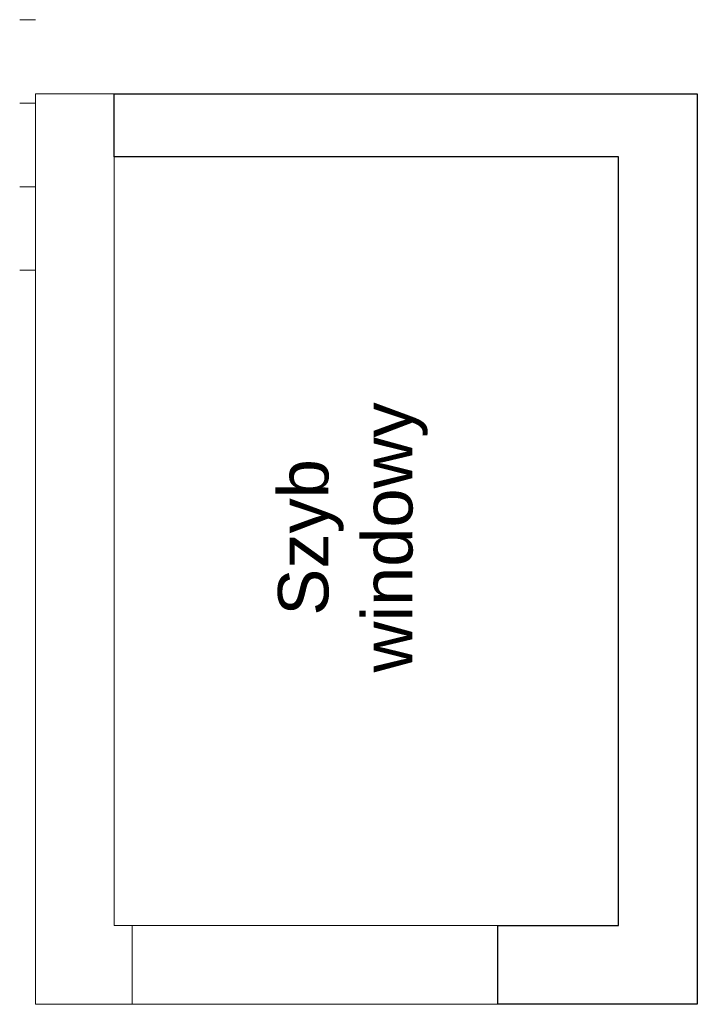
# Model space of a CAD drawing. Extents: x -1474 to 455485, y -109057 to 75879.
# Tile 3 of 22: x 422747 to 424897, y -109057 to -105932. Entities that reach past the tile are written whole.
import ezdxf

# ---------------------------------------------------------------- set-up
doc = ezdxf.new("R2010")
doc.units = 0
doc.header["$LTSCALE"] = 10
doc.header["$MEASUREMENT"] = 0
doc.linetypes.add('HIDDEN', pattern=[0.375, 0.25, -0.125])
for name, color, linetype, lineweight in [('P-Linia4', 253, 'Continuous', 5), ('P-Opis', 1, 'Continuous', 18), ('P-Opis nadproża systemowe', 11, 'Continuous', 9), ('P-Przerywana nadproża', 150, 'HIDDEN', 18), ('P-Ściana żelbetowa', 50, 'Continuous', 25)]:
    doc.layers.add(name, color=color, linetype=linetype, lineweight=lineweight)
doc.styles.add('_Fd Opis', font='arial.ttf')

msp = doc.modelspace()

# ---------------------------------------------------------------- linework, layer by layer
at = {"layer": 'P-Linia4'}
for points in [[(422797.05653, -105931.84564), (422747.05653, -105931.84564)], [(422797.05653, -106196.84564), (422747.05653, -106196.84564)], [(422797.05653, -106461.84564), (422747.05653, -106461.84564)], [(422797.05653, -106726.84564), (422747.05653, -106726.84564)]]:
    msp.add_lwpolyline(points, dxfattribs=at)
at = {"layer": 'P-Opis nadproża systemowe'}
for points in [[(422797.05653, -109056.84564), (424897.11191, -109056.84564), (424897.11191, -106166.8226), (422797.05653, -106166.8226)], [(424647.11191, -106366.84565), (423047.05653, -106366.84565), (423047.05653, -108806.84564), (424647.11191, -108806.84564)], [(424264.05663, -109056.84564), (423104.05663, -109056.84564), (423104.05663, -108806.84564), (424264.05663, -108806.84564)]]:
    msp.add_lwpolyline(points, close=True, dxfattribs=at)
at = {"layer": 'P-Przerywana nadproża'}
msp.add_lwpolyline([(423104.05663, -109056.84564), (423104.05663, -108806.84564), (424264.05663, -108806.84564), (424264.05663, -109056.84564)], close=True, dxfattribs=at)
at = {"layer": 'P-Ściana żelbetowa'}
msp.add_lwpolyline([(424897.11191, -106166.8226), (424897.11191, -109056.84564), (424264.05663, -109056.84564), (424264.05663, -108806.84564), (424647.11191, -108806.84564), (424647.11191, -106366.84565), (423047.05653, -106366.8226), (423047.05653, -106166.8226)], close=True, dxfattribs=at)

# ---------------------------------------------------------------- texts
at = {"layer": 'P-Opis', "lineweight": 13, "insert": (423804.19702, -107492.99722), "char_height": 160, "attachment_point": 6, "rotation": 90.00000177, "style": '_Fd Opis'}
msp.add_mtext_dynamic_manual_height_columns('\\pxqc;Szyb windowy', width=163.7200261, gutter_width=50, heights=[0], dxfattribs=at)

doc.saveas('drawing.dxf')
